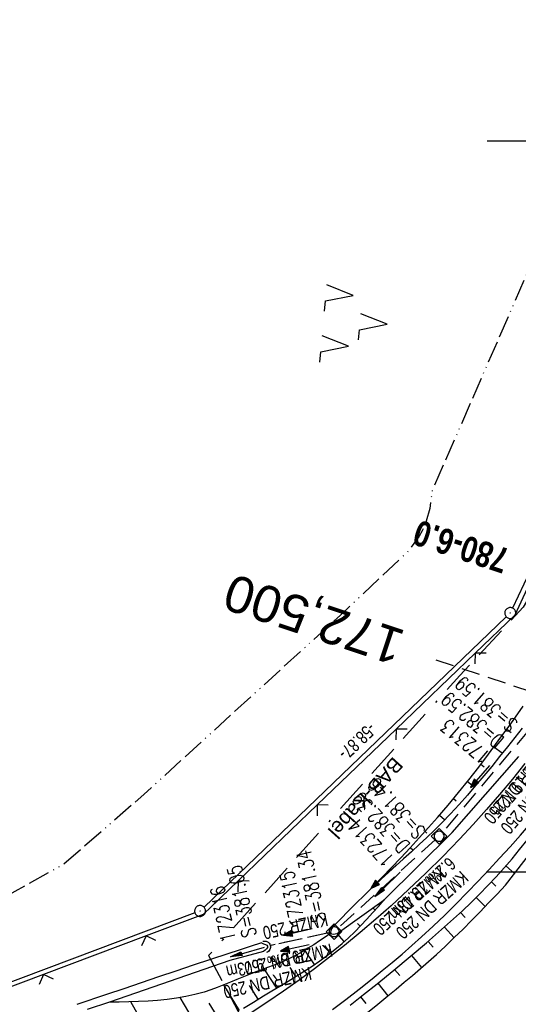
# Model space of a CAD drawing. Extents: x 508935 to 509681, y 453001 to 454023.
# Tile 30 of 36: x 509331 to 509399, y 453682 to 453817. Entities that reach past the tile are written whole.
import ezdxf
from ezdxf.enums import TextEntityAlignment as Align

# ---------------------------------------------------------------- set-up
doc = ezdxf.new("R2010")
doc.units = 0
doc.header["$LTSCALE"] = 10
doc.header["$MEASUREMENT"] = 0
for name, pattern in [('ACAD_ISO13W100', [36, 12, -3, 12, -3, 0, -3, 0, -3]), ('ACAD_ISO16W100', [73, 15, -6.5, 15, -6.5, 15, -7, 1, -7]), ('AUSGEZOGEN', [0]), ('LT00', [0]), ('LT12', [0.4, 0.3, -0.1]), ('LT17', [0.15, 0.1, -0.05]), ('STRICHLINIE2', [0.375, 0.25, -0.125])]:
    doc.linetypes.add(name, pattern=pattern)
doc.layers.get('0').update_dxf_attribs({"linetype": 'LT00'})
for name, color, linetype in [('--EK_FBR', 1, 'LT00'), ('--EK_Halt-Pfeil', 4, 'LT00'), ('--EK_Haltung', 7, 'STRICHLINIE2'), ('--EK_Haltung-Text', 140, 'LT00'), ('--EK_Schacht-Text', 5, 'LT00'), ('--EK_ST-93-1', 30, 'LT17'), ('--EK_STATIONSZEICHEN_NR', 19, 'LT17'), ('--EL_DFK_AB_L', 21, 'LT00'), ('--EL_DFK_AB_P', 7, 'LT00'), ('--EL_Halt-Pfeil', 4, 'LT00'), ('--EL_Haltung', 182, 'STRICHLINIE2'), ('--EL_Haltung-Text', 182, 'LT00'), ('ABSTAND', 8, 'LT00'), ('BAB-KABEL', 220, 'ACAD_ISO16W100'), ('BAB-KABEL_TEXT', 221, 'Continuous'), ('DFK_AB_L', 21, 'LT00'), ('DFK_AB_P', 7, 'LT00'), ('DFK_NUTZUNG', 250, 'LT00'), ('DL', 182, 'LT12'), ('DL_PFEIL', 201, 'LT00'), ('DL_TEXT', 182, 'LT00'), ('GASLTG', 250, 'ACAD_ISO13W100'), ('PFEIL', 140, 'AUSGEZOGEN'), ('V118_AFBR_BAB', 250, 'LT00'), ('V118_BOESCH', 250, 'LT00'), ('V118_BOSCHUNG', 250, 'LT00'), ('V118_GRABEN', 250, 'LT00'), ('V118_KA_MULD', 182, 'LT00'), ('V118_RASTER', 250, 'LT00'), ('V118_UK_DURCH', 182, 'LT00'), ('V118_ZAUN', 40, 'LT00')]:
    doc.layers.add(name, color=color, linetype=linetype)
doc.styles.add('Beschrift', font='ARIAL.TTF')
doc.styles.add('Haltungsbeschriftung', font='ARIAL.TTF', dxfattribs={"width": 0.75})
doc.styles.add('Knoten', font='ARIALBD.TTF', dxfattribs={"width": 0.8, "height": 1.8})
doc.styles.add('schachtbeschriftung', font='romans.shx', dxfattribs={"width": 0.75, "height": 2})
doc.styles.get("Standard").update_dxf_attribs({"font": 'ARIAL.TTF'})

# ---------------------------------------------------------------- blocks, each defined once
blk = doc.blocks.new('SYMB0003')
at = {"color": 0, "linetype": 'ByBlock'}
for p, q in [((-0.015712, 0), (0.010166, 0.012015)), ((0, -0.021257), (-0.015712, 0)), ((0.010166, 0.012015), (0, -0.021257))]:
    blk.add_line(p, q, dxfattribs=at)
for points in [[(-0.031395, 0.499013), (-0.093691, 0.491144), (-0.154509, 0.475528), (-0.21289, 0.452414), (-0.267913, 0.422164), (-0.318712, 0.385257), (-0.364484, 0.342274), (-0.404509, 0.293893), (-0.438154, 0.240877), (-0.464888, 0.184062), (-0.484292, 0.124345), (-0.496058, 0.062667), (-0.5, 0)], [(-0.5, 0), (-0.496058, -0.062667), (-0.484292, -0.124345), (-0.464888, -0.184062), (-0.438154, -0.240877), (-0.404509, -0.293893), (-0.364485, -0.342274), (-0.318712, -0.385257), (-0.267914, -0.422164), (-0.21289, -0.452414), (-0.154509, -0.475529), (-0.093691, -0.491144), (-0.031395, -0.499014), (0.031395, -0.499014)], [(0.5, 0), (0.496057, 0.062667), (0.484292, 0.124345), (0.464888, 0.184062), (0.438153, 0.240877), (0.404509, 0.293893), (0.364484, 0.342274), (0.318712, 0.385257), (0.267913, 0.422164), (0.21289, 0.452414), (0.154509, 0.475528), (0.093691, 0.491144), (0.031395, 0.499013), (-0.031395, 0.499013)], [(0.031395, -0.499014), (0.093691, -0.491144), (0.154509, -0.475529), (0.21289, -0.452414), (0.267914, -0.422164), (0.318712, -0.385257), (0.364485, -0.342274), (0.404509, -0.293893), (0.438154, -0.240877), (0.464889, -0.184062), (0.484292, -0.124345), (0.496058, -0.062667), (0.5, 0)]]:
    blk.add_lwpolyline(points, dxfattribs=at)
blk = doc.blocks.new('SYMB7221')
at = {"color": 0, "linetype": 'ByBlock'}
for p, q in [((0, 0.435), (-0.11, 0.065)), ((0.11, 0.065), (0, 0.435)), ((0.25, 0.065), (0.11, 0.065)), ((-0.35, -0.065), (-0.46, -0.435)), ((0.35, -0.065), (0.24, -0.435))]:
    blk.add_line(p, q, dxfattribs=at)
for points in [[(-0.1, -0.435), (-0.24, -0.435), (-0.35, -0.065)], [(0.6, -0.435), (0.46, -0.435), (0.35, -0.065)]]:
    blk.add_lwpolyline(points, dxfattribs=at)
blk = doc.blocks.new('Pfreil3')
at = {"layer": 'PFEIL'}
blk.add_hatch(color=256, dxfattribs=at).paths.add_polyline_path([(-1.55, 0.27), (-1.55, -0.27), (0, 0)])
for p, q in [((-1.55, 0), (-4.83, 0)), ((-1.55, -0.27), (-1.55, 0.27)), ((-1.55, 0.27), (0, 0)), ((0, 0), (-1.55, -0.27))]:
    blk.add_line(p, q, dxfattribs=at)
blk = doc.blocks.new('SYMB1107')
at = {"color": 0, "linetype": 'ByBlock'}
for points in [[(-0.2, 0), (-0.196157, 0.039018), (-0.184776, 0.076537), (-0.166294, 0.111114), (-0.141421, 0.141421), (-0.111114, 0.166294), (-0.076537, 0.184776), (-0.039018, 0.196157), (0, 0.2)], [(0, 0.2), (0.039018, 0.196157), (0.076537, 0.184776), (0.111114, 0.166294), (0.141421, 0.141421), (0.166294, 0.111114), (0.184776, 0.076537), (0.196157, 0.039018), (0.2, 0)]]:
    blk.add_lwpolyline(points, dxfattribs=at)
blk = doc.blocks.new('SYMB1210')
at = {"color": 0, "linetype": 'ByBlock'}
blk.add_line((0.018815, -0.179014), (0.055623, -0.17119), dxfattribs=at)
for points in [[(-0.2, -0.2), (-0.2, 0.2), (0.2, 0.2), (0.2, -0.2), (-0.2, -0.2)], [(0.018815, 0.179014), (-0.018815, 0.179014), (-0.055623, 0.17119), (-0.09, 0.155885), (-0.120444, 0.133766), (-0.145623, 0.105801), (-0.164438, 0.073213), (-0.176067, 0.037424), (-0.18, 0)], [(-0.18, 0), (-0.176067, -0.037424), (-0.164438, -0.073213), (-0.145623, -0.105801), (-0.120444, -0.133766), (-0.09, -0.155885), (-0.055623, -0.17119), (-0.018815, -0.179014), (0.018815, -0.179014)], [(0.18, 0), (0.176067, 0.037424), (0.164438, 0.073213), (0.145623, 0.105801), (0.120444, 0.133766), (0.09, 0.155885), (0.055623, 0.17119), (0.018815, 0.179014)], [(0.055623, -0.17119), (0.09, -0.155885), (0.120444, -0.133766), (0.145623, -0.105801), (0.164438, -0.073213), (0.176067, -0.037424), (0.18, 0)]]:
    blk.add_lwpolyline(points, dxfattribs=at)
blk = doc.blocks.new('SYMB0024')
at = {"color": 0, "linetype": 'ByBlock'}
for p, q in [((-0.5, 0.5), (0, 0)), ((0, 0), (0.5, 0.5))]:
    blk.add_line(p, q, dxfattribs=at)
blk = doc.blocks.new('SYMB0070')
at = {"color": 0, "linetype": 'ByBlock'}
for p, q in [((-0.5, 0), (0.2, 0)), ((0.5, 0), (0.2, 0.1)), ((0.2, 0.1), (0.2, 0)), ((0.468, 0), (0.21, 0.086)), ((0.21, 0.086), (0.21, -0.086)), ((0.21, -0.086), (0.468, 0)), ((0.22, -0.072), (0.437, 0)), ((0.23, -0.058), (0.405, 0)), ((0.24, -0.045), (0.374, 0)), ((0.342, 0), (0.25, 0.031)), ((0.25, 0.031), (0.25, -0.031)), ((0.25, -0.031), (0.342, 0)), ((0.26, -0.017), (0.31, 0)), ((0.27, -0.003), (0.279, 0))]:
    blk.add_line(p, q, dxfattribs=at)
for points in [[(0.2, 0), (0.2, -0.1), (0.5, 0)], [(0.437, 0), (0.22, 0.072), (0.22, -0.072)], [(0.405, 0), (0.23, 0.058), (0.23, -0.058)], [(0.374, 0), (0.24, 0.045), (0.24, -0.045)], [(0.31, 0), (0.26, 0.017), (0.26, -0.017)], [(0.279, 0), (0.27, 0.003), (0.27, -0.003)]]:
    blk.add_lwpolyline(points, dxfattribs=at)

msp = doc.modelspace()

# ---------------------------------------------------------------- linework, layer by layer
at = {"layer": '--EK_FBR', "color": 2}
for points in [[(509400.15, 453714.82), (509398.44, 453712.68), (509396.69, 453710.57), (509394.9, 453708.5), (509393.07, 453706.46), (509391.2, 453704.45), (509388.92, 453702.1), (509386.6, 453699.8), (509384.24, 453697.55), (509381.83, 453695.34), (509379.73, 453693.49), (509377.6, 453691.68), (509375.44, 453689.9), (509373.4, 453688.28), (509371.33, 453686.7), (509369.24, 453685.15), (509367.12, 453683.64), (509364.97, 453682.17), (509362.53, 453680.58)], [(509373.79, 453681.12), (509375.62, 453682.5), (509377.44, 453683.91), (509379.24, 453685.34), (509380.62, 453686.46), (509381.99, 453687.59), (509383.35, 453688.73), (509384.69, 453689.89), (509386.02, 453691.08), (509387.61, 453692.55), (509389.18, 453694.06), (509390.73, 453695.58), (509392.25, 453697.14), (509393.76, 453698.71), (509395.25, 453700.29), (509396.7, 453701.85), (509398.12, 453703.42), (509399.53, 453705.01), (509400.92, 453706.61), (509402.29, 453708.23), (509403.64, 453709.88), (509404.95, 453711.54), (509406.04, 453712.95)]]:
    msp.add_lwpolyline(points, dxfattribs=at)
at = {"layer": '--EK_Haltung'}
for p, q in [((509400.66, 453719.34), (509388.9, 453705.42)), ((509387.86, 453704.35), (509374.58, 453692.29)), ((509373.3, 453691.63), (509365.25, 453689.87))]:
    msp.add_line(p, q, dxfattribs=at)
at = {"layer": '--EK_ST-93-1', "ltscale": 2.5}
msp.add_line((509425.94, 453716.32), (509387.98, 453728.96), dxfattribs=at)
at = {"layer": '--EL_DFK_AB_L'}
for p, q in [((509424.3, 453791.27), (509398.47, 453736.08)), ((509397.61, 453734.88), (509356.22, 453695.15)), ((509354.98, 453694.37), (509285.15, 453668.17))]:
    msp.add_line(p, q, dxfattribs=at)
at = {"layer": '--EL_Haltung'}
for p, q in [((509400.66, 453719.34), (509388.9, 453705.42)), ((509387.86, 453704.35), (509374.58, 453692.29)), ((509373.3, 453691.63), (509365.25, 453689.87))]:
    msp.add_line(p, q, dxfattribs=at)
at = {"layer": 'BAB-KABEL', "ltscale": 0.03, "flags": 128}
msp.add_lwpolyline([(509470.5, 453944.78), (509458.21, 453903.63), (509438.35, 453830.97), (509425.01, 453786.03), (509416.39, 453764.9), (509399.93, 453736.19), (509391.24, 453726.85), (509356.85, 453688.51), (509364.57, 453673.95), (509363.84, 453665.8), (509354.5, 453630.09), (509353.32, 453624.95), (509351.14, 453623.78), (509343.56, 453618.4), (509335.99, 453613.31), (509348.5, 453587.19), (509341.22, 453550.18), (509337.42, 453531.65), (509314.68, 453503.08), (509303.74, 453489.8), (509300.96, 453447.52), (509302.85, 453431.61), (509291.05, 453400.17), (509282.59, 453378.58), (509275.73, 453361.07), (509266.26, 453337.01), (509263.49, 453328.72), (509250.64, 453294.88), (509245.89, 453283.23), (509235.17, 453259.78), (509212.85, 453210.09), (509199.32, 453179.06), (509194.55, 453166.61), (509176.33, 453125.19), (509165.06, 453100.23), (509153.73, 453075.48)], dxfattribs=at)
at = {"layer": 'DFK_AB_L'}
for p, q in [((509424.3, 453791.27), (509398.47, 453736.08)), ((509397.61, 453734.88), (509356.22, 453695.15)), ((509354.98, 453694.37), (509285.15, 453668.17))]:
    msp.add_line(p, q, dxfattribs=at)
at = {"layer": 'DL'}
msp.add_line((509373.3, 453691.63), (509365.25, 453689.87), dxfattribs=at)
at = {"layer": 'GASLTG', "ltscale": 0.025, "flags": 128}
msp.add_lwpolyline([(509459.38, 453949.11), (509450.2, 453919.85), (509421.35, 453829.74), (509387.43, 453752.09), (509387.15, 453749.69), (509386.64, 453747.99), (509386.11, 453746.64), (509385.69, 453745.92), (509384.19, 453743.86), (509374.9, 453735.13), (509347.99, 453710.57), (509336.99, 453701.01), (509323.7, 453693.59), (509283.73, 453672.57), (509252.46, 453655.66), (509248.05, 453653.59), (509245.29, 453652.33), (509242.73, 453646.85), (509241.02, 453642.69), (509234.18, 453624.45), (509228.88, 453610.74), (509200.15, 453529.41), (509193.92, 453514.6), (509160.39, 453424.95), (509155.13, 453408.75), (509155.36, 453404.52), (509170.12, 453341.46), (509176.16, 453307.48), (509192.32, 453255.42), (509195.12, 453180.84), (509226.67, 453135.57), (509237.82, 453121.89), (509240.24, 453119.27), (509241.22, 453115.74), (509239.95, 453112.7), (509210.11, 453054.13), (509209.86, 453053.62)], dxfattribs=at)
at = {"layer": 'V118_AFBR_BAB', "color": 0}
for points in [[(509400.15, 453714.82), (509398.44, 453712.68), (509396.69, 453710.57), (509394.9, 453708.5), (509393.07, 453706.46), (509391.2, 453704.45), (509388.92, 453702.1), (509386.6, 453699.8), (509384.24, 453697.55), (509381.83, 453695.34), (509379.73, 453693.49), (509377.6, 453691.68), (509375.44, 453689.9), (509373.4, 453688.28), (509371.33, 453686.7), (509369.24, 453685.15), (509367.12, 453683.64), (509364.97, 453682.17), (509362.53, 453680.58)], [(509373.79, 453681.12), (509375.62, 453682.5), (509377.44, 453683.91), (509379.24, 453685.34), (509380.62, 453686.46), (509381.99, 453687.59), (509383.35, 453688.73), (509384.69, 453689.89), (509386.02, 453691.08), (509387.61, 453692.55), (509389.18, 453694.06), (509390.73, 453695.58), (509392.25, 453697.14), (509393.76, 453698.71), (509395.25, 453700.29), (509396.7, 453701.85), (509398.12, 453703.42), (509399.53, 453705.01), (509400.92, 453706.61), (509402.29, 453708.23), (509403.64, 453709.88), (509404.95, 453711.54), (509406.04, 453712.95)]]:
    msp.add_lwpolyline(points, dxfattribs=at)
at = {"layer": 'V118_BOESCH'}
for points in [[(509379.28, 453697.87), (509380.58, 453699.21), (509381.87, 453700.56), (509383.15, 453701.91), (509384.43, 453703.27), (509385.7, 453704.64), (509386.95, 453706.03), (509388.19, 453707.43), (509389.64, 453709.12), (509391.06, 453710.83), (509392.46, 453712.57), (509393.83, 453714.32), (509395.18, 453716.1), (509396.51, 453717.89), (509398.22, 453720.25), (509399.9, 453722.64)], [(509378.6, 453680.72), (509380, 453681.86), (509381.39, 453683), (509382.52, 453683.93), (509383.64, 453684.86), (509384.76, 453685.8), (509385.87, 453686.74), (509386.96, 453687.7), (509388.05, 453688.67), (509389.27, 453689.81), (509390.48, 453690.97), (509391.68, 453692.14), (509392.86, 453693.32), (509394.03, 453694.52), (509395.19, 453695.73), (509396.35, 453696.94), (509397.5, 453698.15), (509406.12, 453709.29), (509406.4, 453709.91), (509406.62, 453710.56), (509406.77, 453711.22), (509406.87, 453711.9)], [(509376.21, 453681.73), (509378.07, 453683.18), (509379.91, 453684.65), (509382.19, 453686.5), (509384.44, 453688.37), (509386.68, 453690.27), (509387.92, 453691.35), (509389.15, 453692.43), (509390.38, 453693.53), (509391.59, 453694.65), (509392.78, 453695.78), (509393.95, 453696.94), (509395.1, 453698.11), (509396.22, 453699.3), (509397.32, 453700.53), (509398.39, 453701.77), (509399.43, 453703.03), (509400.46, 453704.31), (509401.48, 453705.61), (509402.48, 453706.91), (509403.47, 453708.23), (509404.46, 453709.55), (509405.44, 453710.87)], [(509361.63, 453681.32), (509363, 453682.16), (509364.38, 453683), (509365.49, 453683.67), (509366.61, 453684.33), (509367.73, 453685), (509368.84, 453685.68), (509369.93, 453686.37), (509371.02, 453687.08), (509372.09, 453687.81), (509373.13, 453688.56), (509374.15, 453689.35), (509375.14, 453690.17), (509376.01, 453690.96), (509376.86, 453691.78), (509377.69, 453692.62), (509378.51, 453693.48), (509379.31, 453694.35), (509380.1, 453695.24), (509380.89, 453696.13)], [(509373.56, 453691.57), (509372.79, 453691.04), (509372.01, 453690.52), (509371.24, 453690.01), (509370.45, 453689.51), (509369.66, 453689.04), (509368.85, 453688.59), (509368.03, 453688.17), (509367.26, 453687.81), (509366.49, 453687.48), (509365.7, 453687.17), (509364.91, 453686.87), (509364.11, 453686.58), (509363.32, 453686.28), (509362.53, 453685.97), (509361.62, 453685.61), (509360.73, 453685.24), (509359.83, 453684.87), (509358.94, 453684.5), (509358.04, 453684.15), (509357.13, 453683.82), (509356.22, 453683.52), (509354.98, 453683.18), (509353.72, 453682.9), (509352.45, 453682.68), (509351.16, 453682.51), (509349.87, 453682.38), (509348.56, 453682.29), (509347.25, 453682.22), (509345.93, 453682.18), (509344.61, 453682.15), (509343.29, 453682.13)]]:
    msp.add_lwpolyline(points, dxfattribs=at)
at = {"layer": 'V118_BOSCHUNG'}
for p, q in [((509397.68, 453719.5), (509398.29, 453719.06)), ((509395.92, 453717.09), (509397.03, 453716.25)), ((509394.12, 453714.7), (509394.59, 453714.34)), ((509392.28, 453712.34), (509393.1, 453711.69)), ((509390.39, 453710.02), (509390.76, 453709.72)), ((509388.46, 453707.74), (509389.16, 453707.13)), ((509386.48, 453705.5), (509386.74, 453705.27)), ((509384.45, 453703.3), (509384.79, 453702.98)), ((509382.39, 453701.11), (509382.49, 453701.02)), ((509397.55, 453700.79), (509398.75, 453699.76)), ((509380.32, 453698.95), (509380.38, 453698.89)), ((509395.56, 453698.59), (509396.19, 453698.01)), ((509393.48, 453696.47), (509394.72, 453695.24)), ((509379.67, 453694.75), (509379.36, 453695.03)), ((509391.34, 453694.42), (509391.97, 453693.74)), ((509377.61, 453692.54), (509377.25, 453692.9)), ((509375.42, 453690.43), (509374.46, 453691.52)), ((509389.14, 453692.42), (509390.46, 453690.94)), ((509386.89, 453690.46), (509387.58, 453689.66)), ((509371.35, 453687.3), (509370.04, 453689.26)), ((509373.54, 453688.87), (509372.78, 453689.91)), ((509384.62, 453688.52), (509386.01, 453686.87)), ((509366.19, 453684.08), (509364.47, 453686.71)), ((509368.78, 453685.65), (509368.02, 453686.87)), ((509382.32, 453686.61), (509383.02, 453685.77)), ((509361.07, 453680.98), (509358.94, 453684.5)), ((509363.62, 453682.54), (509362.44, 453684.42)), ((509380, 453684.72), (509381.39, 453683)), ((509350.4, 453674.68), (509346.22, 453682.18)), ((509355.92, 453677.82), (509352.95, 453682.76)), ((509377.66, 453682.86), (509378.36, 453681.98)), ((509358.51, 453679.4), (509356.94, 453682.01))]:
    msp.add_line(p, q, dxfattribs=at)
at = {"layer": 'V118_GRABEN'}
for points in [[(509399.79, 453719.64), (509398.78, 453718.37), (509397.76, 453717.1), (509396.69, 453715.76), (509395.61, 453714.42), (509394.52, 453713.1), (509393.41, 453711.78), (509392.29, 453710.48), (509391.15, 453709.2), (509389.99, 453707.94), (509388.8, 453706.71), (509387.78, 453705.7), (509386.73, 453704.7), (509385.68, 453703.72), (509384.61, 453702.74), (509383.54, 453701.77), (509382.47, 453700.8), (509381.4, 453699.83), (509380.33, 453698.85), (509379.28, 453697.87), (509378.17, 453696.8), (509377.07, 453695.71), (509375.98, 453694.62), (509374.9, 453693.52), (509373.82, 453692.42)], [(509374.45, 453691.52), (509380.89, 453696.13), (509390.2, 453705.35), (509399.33, 453715.76)], [(509373.82, 453692.42), (509373.69, 453692.16), (509373.58, 453691.92), (509373.53, 453691.71), (509373.56, 453691.57), (509373.68, 453691.49), (509373.89, 453691.47), (509374.16, 453691.48), (509374.45, 453691.52)], [(509364.07, 453690.24), (509362.55, 453689.75), (509361.02, 453689.26), (509359.5, 453688.76), (509357.12, 453687.98), (509354.74, 453687.19), (509352.36, 453686.39), (509349.99, 453685.59), (509347.62, 453684.78), (509345.24, 453683.98), (509342.87, 453683.18), (509338.8, 453681.83)], [(509364.07, 453690.24), (509364.37, 453690.14), (509364.64, 453690.04), (509364.83, 453689.93), (509364.92, 453689.79), (509364.89, 453689.63), (509364.76, 453689.45), (509364.57, 453689.26), (509364.35, 453689.06)], [(509364.35, 453689.06), (509359.76, 453687.86), (509343.29, 453682.13), (509340.23, 453681.13)]]:
    msp.add_lwpolyline(points, dxfattribs=at)
at = {"layer": 'V118_RASTER'}
for p, q in [((509405, 453800), (509395, 453800)), ((509395, 453700), (509405, 453700))]:
    msp.add_line(p, q, dxfattribs=at)
at = {"layer": 'V118_ZAUN'}
for p, q in [((509401.29, 453740.55), (509398.76, 453735.13)), ((509398.76, 453735.13), (509393.35, 453729.93)), ((509393.35, 453729.93), (509382.53, 453719.53)), ((509382.53, 453719.53), (509371.72, 453709.14)), ((509371.72, 453709.14), (509360.9, 453698.74)), ((509348.29, 453691.2), (509334.25, 453685.92)), ((509334.25, 453685.92), (509320.21, 453680.65))]:
    msp.add_line(p, q, dxfattribs=at)
msp.add_lwpolyline([(509360.9, 453698.74), (509356.12, 453694.15), (509348.29, 453691.2)], dxfattribs=at)

# ---------------------------------------------------------------- block references
at = {"layer": '--EK_Halt-Pfeil', "yscale": 4, "zscale": 4}
for p, xscale, rotation in [((509394.01, 453713.03), 3.999999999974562, 229.7882200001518), ((509380.55, 453699.06), 3.999999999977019, 222.2477399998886), ((509369.06, 453691.73), 4.000000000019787, 192.2986800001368)]:
    msp.add_blockref('SYMB0070', p, dxfattribs=dict(at, xscale=xscale, rotation=rotation))
at = {"layer": '--EL_DFK_AB_P', "xscale": 1.500000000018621, "yscale": 1.5, "zscale": 1.5, "rotation": 264.7377099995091}
for p in [(509398.15, 453735.4), (509355.68, 453694.63)]:
    msp.add_blockref('SYMB0003', p, dxfattribs=at)
at = {"layer": '--EL_Halt-Pfeil', "yscale": 4, "zscale": 4}
for p, xscale, rotation in [((509394.01, 453713.03), 3.999999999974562, 229.7882200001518), ((509380.55, 453699.06), 3.999999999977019, 222.2477399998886), ((509369.06, 453691.73), 4.000000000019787, 192.2986800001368)]:
    msp.add_blockref('SYMB0070', p, dxfattribs=dict(at, xscale=xscale, rotation=rotation))
at = {"layer": 'DFK_AB_P', "xscale": 1.500000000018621, "yscale": 1.5, "zscale": 1.5, "rotation": 264.7377099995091}
for p in [(509398.15, 453735.4), (509355.68, 453694.63)]:
    msp.add_blockref('SYMB0003', p, dxfattribs=at)
at = {"layer": 'DFK_NUTZUNG', "xscale": 10.00000000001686, "yscale": 10, "zscale": 10, "rotation": 264.7377100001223}
msp.add_blockref('SYMB7221', (509376.96, 453775.34), dxfattribs=at)
at = {"layer": 'DL_PFEIL', "xscale": 4.000000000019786, "yscale": 4, "zscale": 4, "rotation": 192.2986800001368}
msp.add_blockref('SYMB0070', (509368.66, 453689.56), dxfattribs=at)
at = {"layer": 'PFEIL'}
for p, rotation in [((509379.63, 453696.57), 224.3913154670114), ((509359.86, 453688.35), 195.8197231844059)]:
    msp.add_blockref('Pfreil3', p, dxfattribs=dict(at, rotation=rotation))
at = {"layer": 'V118_KA_MULD', "zscale": 3.8}
for p, xscale, yscale, rotation in [((509388.41, 453704.85), 3.799999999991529, 3.79999999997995, 224.7371397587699), ((509374.03, 453691.79), 3.800000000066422, 3.800000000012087, 45.13055115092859)]:
    msp.add_blockref('SYMB1210', p, dxfattribs=dict(at, xscale=xscale, yscale=yscale, rotation=rotation))
at = {"layer": 'V118_UK_DURCH', "xscale": 3.99999999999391, "yscale": 3.999999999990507, "zscale": 4, "rotation": 287.1828497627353}
msp.add_blockref('SYMB1107', (509364.52, 453689.71), dxfattribs=at)
at = {"layer": 'V118_ZAUN', "yscale": 2.099999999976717, "zscale": 2.1}
for p, xscale, rotation in [((509393.35, 453729.93), 2.100000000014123, 223.8679499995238), ((509382.53, 453719.53), 2.100000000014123, 223.8679499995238), ((509371.72, 453709.14), 2.100000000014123, 223.8679499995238), ((509360.9, 453698.74), 2.100000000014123, 223.8679499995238), ((509348.29, 453691.2), 2.099999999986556, 200.6053000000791), ((509334.25, 453685.92), 2.099999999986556, 200.6053000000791)]:
    msp.add_blockref('SYMB0024', p, dxfattribs=dict(at, xscale=xscale, rotation=rotation))

# ---------------------------------------------------------------- texts
at = {"layer": '--EK_Haltung-Text', "style": 'Haltungsbeschriftung', "width": 0.75}
for s, rotation, p in [('6.6‰ 19.72m', -130.2118, (509402.63, 453717.14)), ('KMZR DN 250', -130.2118, (509404.59, 453715.49)), ('6.2‰ 19.43m', -137.7523, (509389.67, 453702.11)), ('KMZR DN 250', -137.7523, (509391.39, 453700.21)), ('29.8‰ 9.73m', -167.7013, (509370.17, 453689.51)), ('KMZR DN 250', -167.7013, (509370.71, 453687))]:
    msp.add_text(s, height=1.8, rotation=rotation, dxfattribs=at).set_placement(p)
at = {"layer": '--EK_Schacht-Text', "style": 'schachtbeschriftung', "width": 0.75}
for s, rotation, p in [('S=381.59', -220.2118, (509399.32, 453720.47)), ('D=382.59', -220.2118, (509397.46, 453718.27)), ('172313', -220.2118, (509395.6, 453716.07)), ('S=381.46', -227.7523, (509386.68, 453705.64)), ('D=382.39', -227.7523, (509384.55, 453703.71)), ('172314', -227.7523, (509382.42, 453701.77)), ('S=381.34', -257.7013, (509372.92, 453693.34)), ('S=381.05', -257.7201, (509363.41, 453691.26)), ('172315', -257.7013, (509370.11, 453692.72)), ('172316', -257.7201, (509360.6, 453690.65))]:
    msp.add_text(s, height=2, rotation=rotation, dxfattribs=at).set_placement(p)
at = {"layer": '--EK_ST-93-1', "style": 'Beschrift'}
msp.add_text('172,500', height=5, rotation=-198.3825, dxfattribs=at).set_placement((509383.23, 453730.53), align=Align.MIDDLE_LEFT)
at = {"layer": '--EK_STATIONSZEICHEN_NR', "style": 'Knoten', "width": 0.8}
msp.add_text('780-6.0', height=3.5, rotation=161.7851, dxfattribs=at).set_placement((509397.7, 453742.42), align=Align.MIDDLE_LEFT)
at = {"layer": '--EL_Haltung-Text', "style": 'Haltungsbeschriftung', "width": 0.75}
for rotation, p in [(-130.2118, (509402.3, 453716.87)), (-137.7523, (509388.26, 453700.71)), (-167.7013, (509373.57, 453690.19))]:
    msp.add_text('KMZR DN 250', height=1.8, rotation=rotation, dxfattribs=at).set_placement(p)
at = {"layer": 'ABSTAND', "width": 0.75}
msp.add_text(' -58.87-', height=1.8, rotation=-136.1712, dxfattribs=at).set_placement((509379.16, 453720.91))
at = {"layer": 'BAB-KABEL_TEXT', "insert": (509377.56, 453710.79), "char_height": 2, "attachment_point": 8, "rotation": 228.1115, "style": 'Beschrift'}
msp.add_mtext('BAB-Kabel', dxfattribs=at)
at = {"layer": 'DL_TEXT', "style": 'Haltungsbeschriftung', "width": 0.75}
msp.add_text('KMZR 250', height=1.8, rotation=-167.7013, dxfattribs=at).set_placement((509372.94, 453694.38))

doc.saveas('drawing.dxf')
